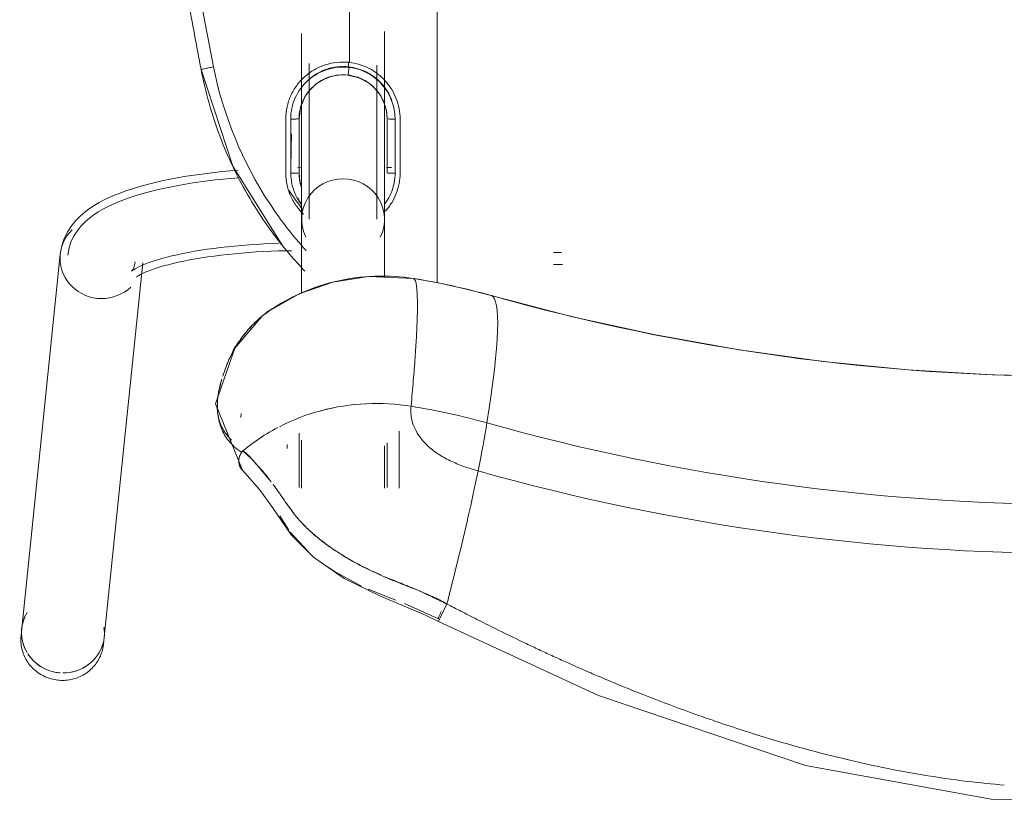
# Model space of a CAD drawing. Header units: metres. Extents: x 2.9 to 42.3, y -72.9 to -49.3.
# Tile 3 of 256: x 5.67 to 5.916, y -70.523 to -70.328. Entities that reach past the tile are written whole.
import ezdxf

# ---------------------------------------------------------------- set-up
doc = ezdxf.new("R2010")
doc.units = ezdxf.units.M
doc.layers.add('I-FURN', color=7, linetype='Continuous', lineweight=18)

# ---------------------------------------------------------------- blocks, each defined once
blk = doc.blocks.new('FDE_CJU03_ConjuntoUsoMúltiplo_1mesa4cadeiras - CJU03_ConjuntoUsoMúltiplo_01mesa04cadeiras-V8-2PAV')
at = {"layer": 'I-FURN', "color": 253, "true_color": 0xaaaaaa}
for p, q in [((0.5456900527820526, -0.4690127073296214), (0.5494188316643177, -0.4606683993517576)), ((0.5501514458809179, -0.4605023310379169), (0.55003958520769, -0.4604309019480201)), ((0.5169227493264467, -0.470350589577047), (0.5026859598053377, -0.470350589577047)), ((0.5420845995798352, -0.4780778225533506), (0.5448430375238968, -0.4711755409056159)), ((0.4247062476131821, -0.4733505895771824), (0.4382062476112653, -0.4733505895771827)), ((0.4382062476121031, -0.4733505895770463), (0.4328270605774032, -0.4733505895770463)), ((0.4368852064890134, -0.4722529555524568), (0.4368852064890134, -0.4735273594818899)), ((0.4641822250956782, -0.4740005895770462), (0.4497672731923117, -0.4740005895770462)), ((0.5167148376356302, -0.4733505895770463), (0.5055906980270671, -0.4733505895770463)), ((0.5169227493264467, -0.4740005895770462), (0.5062738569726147, -0.4740005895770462)), ((0.4117233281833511, -0.4829832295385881), (0.4106478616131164, -0.4829832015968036)), ((0.5278253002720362, -0.4975517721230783), (0.5327293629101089, -0.4930571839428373)), ((0.4382062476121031, -0.4953505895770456), (0.4317416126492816, -0.4953505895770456)), ((0.4368883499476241, -0.4957032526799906), (0.4368852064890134, -0.4947005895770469)), ((0.4368852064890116, -0.4947005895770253), (0.441959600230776, -0.4947005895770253)), ((0.4451234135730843, -0.4947005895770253), (0.4470230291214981, -0.4947005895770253)), ((0.4497672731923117, -0.4947005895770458), (0.4682097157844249, -0.4947005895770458)), ((0.5031162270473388, -0.4953505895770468), (0.5167148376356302, -0.4953505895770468)), ((0.5048740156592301, -0.4947005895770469), (0.5169227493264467, -0.4947005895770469)), ((0.5059672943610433, -0.498350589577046), (0.5069614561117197, -0.498350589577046)), ((0.5237536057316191, -0.5001756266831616), (0.5273532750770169, -0.4978913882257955)), ((0.4727438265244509, -0.5030200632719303), (0.4735259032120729, -0.5040667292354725)), ((0.4982378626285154, -0.5097966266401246), (0.4992242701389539, -0.5099194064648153)), ((0.5540475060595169, -0.543997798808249), (0.4606107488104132, -0.5343879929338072)), ((0.5558172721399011, -0.5441798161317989), (0.5540475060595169, -0.543997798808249)), ((0.4584929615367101, -0.554979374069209), (0.5519297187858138, -0.5645891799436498)), ((0.5519297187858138, -0.5645891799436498), (0.5536994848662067, -0.5647711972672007))]:
    blk.add_line(p, q, dxfattribs=at)
at = {"layer": 'I-FURN', "color": 253, "true_color": 0xaaaaaa, "flags": 128}
for points in [[(0.5501514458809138, -0.4605023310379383), (0.5685995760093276, -0.4206157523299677), (0.5861136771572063, -0.3688533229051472), (0.594469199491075, -0.3225113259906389), (0.5947882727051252, -0.2829750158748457), (0.5888695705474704, -0.2441262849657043), (0.5761925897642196, -0.2007866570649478), (0.555858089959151, -0.1526736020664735), (0.5520269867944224, -0.1449280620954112), (0.5501821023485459, -0.1412225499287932)], [(0.4688095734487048, -0.1543340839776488), (0.4741386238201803, -0.1748282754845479), (0.4786629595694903, -0.1955293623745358), (0.4823747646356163, -0.2164034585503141), (0.4852676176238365, -0.2374163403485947), (0.4873365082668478, -0.2585335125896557), (0.48857785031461, -0.2797202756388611), (0.4889894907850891, -0.3009417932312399), (0.4885707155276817, -0.3221631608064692), (0.4873222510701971, -0.3433494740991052), (0.4852462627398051, -0.3644658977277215), (0.4823463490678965, -0.385477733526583), (0.4786275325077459, -0.4063504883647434), (0.4740962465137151, -0.4270499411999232), (0.4688095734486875, -0.4473670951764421)], [(0.4580852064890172, -0.431803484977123), (0.4580852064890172, -0.4316205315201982), (0.4580852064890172, -0.4314024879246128), (0.4580852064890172, -0.4311497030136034), (0.4580852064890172, -0.430862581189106), (0.4580852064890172, -0.4305415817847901), (0.4580852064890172, -0.4301872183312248), (0.4580852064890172, -0.4298000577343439)], [(0.4610852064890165, -0.4295303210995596), (0.4610852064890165, -0.4299385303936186), (0.4610852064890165, -0.4303143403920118), (0.4610852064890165, -0.4306571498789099), (0.4610852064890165, -0.4309664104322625), (0.4610852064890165, -0.4312416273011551), (0.4610852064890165, -0.4314823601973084), (0.4610852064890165, -0.4316882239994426), (0.4610852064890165, -0.431803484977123)], [(0.4688095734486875, -0.4473670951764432), (0.4671026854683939, -0.4539312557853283), (0.4656551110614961, -0.4605545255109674), (0.4645424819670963, -0.4667625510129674)], [(0.5458095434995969, -0.4584314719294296), (0.5467782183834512, -0.4589104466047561), (0.5477693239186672, -0.4593943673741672), (0.548684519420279, -0.4598351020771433), (0.5494287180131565, -0.4601867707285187), (0.5499361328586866, -0.4604186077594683), (0.5501472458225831, -0.4605030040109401), (0.5501514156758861, -0.4605023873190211)], [(0.2998970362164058, -0.460849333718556), (0.303375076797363, -0.4608493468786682), (0.3390208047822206, -0.4608506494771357), (0.3746919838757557, -0.4608504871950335), (0.4103895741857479, -0.4608506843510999), (0.4461039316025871, -0.4608506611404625), (0.4656709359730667, -0.4608506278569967)], [(0.5123776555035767, -0.5094867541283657), (0.5172144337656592, -0.5052022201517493), (0.5217219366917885, -0.5019893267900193), (0.5285672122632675, -0.4972995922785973), (0.5341384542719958, -0.4917323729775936), (0.5394535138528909, -0.4840557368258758), (0.5438310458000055, -0.4749879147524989), (0.5485629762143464, -0.4638090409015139), (0.5501521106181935, -0.4605027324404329)], [(0.5494188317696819, -0.4606683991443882), (0.5494728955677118, -0.4605551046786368), (0.5495270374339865, -0.4604417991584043)], [(0.4727978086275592, -0.5030973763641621), (0.4683867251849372, -0.4953264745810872), (0.4654270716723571, -0.4868738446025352), (0.4640273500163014, -0.4780226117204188), (0.4645450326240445, -0.4667466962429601)], [(0.4497672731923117, -0.4740005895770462), (0.449312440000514, -0.4740005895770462), (0.4487800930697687, -0.4740005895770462), (0.4481710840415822, -0.4740005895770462), (0.4474863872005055, -0.4740005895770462), (0.4467270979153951, -0.4740005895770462), (0.4458944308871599, -0.4740005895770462), (0.4449897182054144, -0.4740005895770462), (0.4440144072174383, -0.4740005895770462), (0.4429700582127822, -0.4740005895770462), (0.4418583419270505, -0.4740005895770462), (0.4406810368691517, -0.4740005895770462), (0.4394400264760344, -0.4740005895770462), (0.4381372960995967, -0.4740005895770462), (0.4367749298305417, -0.4740005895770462), (0.4353551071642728, -0.4740005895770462), (0.4338800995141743, -0.4740005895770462), (0.4323522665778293, -0.4740005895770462), (0.4307740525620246, -0.4740005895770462), (0.4291479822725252, -0.4740005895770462), (0.427476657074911, -0.4740005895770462), (0.4257627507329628, -0.4740005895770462), (0.4240090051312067, -0.4740005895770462), (0.4222182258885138, -0.4740005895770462), (0.4203932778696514, -0.4740005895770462), (0.418537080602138, -0.4740005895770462), (0.4166526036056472, -0.4740005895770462), (0.4147428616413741, -0.4740005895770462), (0.4128109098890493, -0.4740005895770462), (0.410859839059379, -0.4740005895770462), (0.4088927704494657, -0.4740005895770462), (0.4069128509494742, -0.4740005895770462), (0.4049232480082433, -0.4740005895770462), (0.4029271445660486, -0.4740005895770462)], [(0.4247062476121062, -0.4733505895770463), (0.4226492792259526, -0.4735485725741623), (0.4206235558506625, -0.474142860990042), (0.4187369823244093, -0.4751142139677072), (0.41709535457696, -0.4764115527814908), (0.41582322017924, -0.477866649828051), (0.4144334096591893, -0.4804225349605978), (0.4137733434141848, -0.483137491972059)], [(0.4112920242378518, -0.4759005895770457), (0.4132391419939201, -0.4759005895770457), (0.4151664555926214, -0.4759005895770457), (0.4170708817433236, -0.4759005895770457), (0.4189493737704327, -0.4759005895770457), (0.4207989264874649, -0.4759005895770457), (0.4226165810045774, -0.4759005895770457), (0.4243994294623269, -0.4759005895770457), (0.4261446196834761, -0.4759005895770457), (0.4278493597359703, -0.4759005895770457), (0.4295109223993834, -0.4759005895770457), (0.4311266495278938, -0.4759005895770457), (0.4326939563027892, -0.4759005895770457), (0.4342103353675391, -0.4759005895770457), (0.4356733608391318, -0.4759005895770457), (0.4370806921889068, -0.4759005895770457), (0.438430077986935, -0.4759005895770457), (0.4397193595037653, -0.4759005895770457), (0.4409464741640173, -0.4759005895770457), (0.4421094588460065, -0.4759005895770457), (0.4432064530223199, -0.4759005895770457), (0.4442357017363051, -0.4759005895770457), (0.4451955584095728, -0.4759005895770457), (0.4460844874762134, -0.4759005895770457), (0.4469010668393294, -0.4759005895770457), (0.4476439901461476, -0.4759005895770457), (0.4483120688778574, -0.4759005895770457), (0.4489042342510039, -0.4759005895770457), (0.4494195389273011, -0.4759005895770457), (0.4497672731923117, -0.4759005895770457)], [(0.536776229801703, -0.4878415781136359), (0.5377628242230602, -0.486334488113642), (0.5413307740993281, -0.479761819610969)], [(0.2998976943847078, -0.4828500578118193), (0.3273171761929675, -0.4828333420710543), (0.3550605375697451, -0.482817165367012), (0.3828215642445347, -0.4827999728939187), (0.4105988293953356, -0.4827821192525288)], [(0.4137733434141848, -0.483137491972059), (0.4137423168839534, -0.4852200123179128), (0.4141105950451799, -0.4873014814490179), (0.4148663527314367, -0.4892642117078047), (0.4159817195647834, -0.4910451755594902), (0.417423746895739, -0.4925932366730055), (0.4190446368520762, -0.4937804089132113), (0.4218279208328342, -0.4949643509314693), (0.4247062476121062, -0.4953505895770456)], [(0.4497672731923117, -0.4928005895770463), (0.449312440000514, -0.4928005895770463), (0.4487800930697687, -0.4928005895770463), (0.4481710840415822, -0.4928005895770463), (0.4474863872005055, -0.4928005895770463), (0.4467270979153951, -0.4928005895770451), (0.4458944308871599, -0.4928005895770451), (0.4449897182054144, -0.4928005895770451), (0.4440144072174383, -0.4928005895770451), (0.4429700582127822, -0.4928005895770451), (0.4418583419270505, -0.4928005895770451), (0.4406810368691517, -0.4928005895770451), (0.4394400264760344, -0.4928005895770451), (0.4381372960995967, -0.4928005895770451), (0.4367749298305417, -0.4928005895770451), (0.4353551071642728, -0.4928005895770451), (0.4338800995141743, -0.4928005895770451), (0.4323522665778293, -0.4928005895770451), (0.4307740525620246, -0.4928005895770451), (0.4291479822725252, -0.4928005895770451), (0.427476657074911, -0.4928005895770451), (0.4257627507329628, -0.4928005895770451), (0.4240090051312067, -0.4928005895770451), (0.4222182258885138, -0.4928005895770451), (0.4203932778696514, -0.4928005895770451), (0.418537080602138, -0.4928005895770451), (0.4166526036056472, -0.4928005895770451), (0.4147428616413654, -0.4928005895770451), (0.4128109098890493, -0.4928005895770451), (0.410859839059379, -0.4928005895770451)], [(0.4033681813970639, -0.4947005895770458), (0.405363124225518, -0.4947005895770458), (0.4073508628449, -0.4947005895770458), (0.4093282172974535, -0.4947005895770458), (0.4112920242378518, -0.4947005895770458), (0.4132391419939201, -0.4947005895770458), (0.4151664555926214, -0.4947005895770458), (0.4170708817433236, -0.4947005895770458), (0.4189493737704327, -0.4947005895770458), (0.4207989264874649, -0.4947005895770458), (0.4226165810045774, -0.4947005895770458), (0.4243994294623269, -0.4947005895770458), (0.4261446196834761, -0.4947005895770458), (0.4278493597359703, -0.4947005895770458), (0.4295109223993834, -0.4947005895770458), (0.4311266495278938, -0.4947005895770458), (0.4326939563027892, -0.4947005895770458), (0.4342103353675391, -0.4947005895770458), (0.4356733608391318, -0.4947005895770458), (0.4370806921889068, -0.4947005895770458), (0.438430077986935, -0.4947005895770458), (0.4397193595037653, -0.4947005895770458), (0.4409464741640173, -0.4947005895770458), (0.4421094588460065, -0.4947005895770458), (0.4432064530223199, -0.4947005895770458), (0.4442357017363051, -0.4947005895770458), (0.4451955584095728, -0.4947005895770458), (0.4460844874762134, -0.4947005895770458), (0.4469010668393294, -0.4947005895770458), (0.4476439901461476, -0.4947005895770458), (0.4483120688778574, -0.4947005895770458), (0.4489042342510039, -0.4947005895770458), (0.4494195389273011, -0.4947005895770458), (0.4497672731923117, -0.4947005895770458)], [(0.4382062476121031, -0.4953505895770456), (0.4402752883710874, -0.4951519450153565), (0.4420400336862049, -0.4946338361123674)], [(0.4641604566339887, -0.5359210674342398), (0.4641118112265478, -0.5358583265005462), (0.4639820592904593, -0.5356706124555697), (0.463791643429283, -0.5353612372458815), (0.4635565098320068, -0.5349353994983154), (0.4632889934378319, -0.534399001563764), (0.4629986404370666, -0.533758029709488), (0.4626928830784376, -0.5330182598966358), (0.4623775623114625, -0.5321851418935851), (0.462057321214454, -0.5312637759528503), (0.4617358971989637, -0.5302589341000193), (0.4614163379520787, -0.5291751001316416), (0.4611011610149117, -0.5280165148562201), (0.4607924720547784, -0.5267872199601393), (0.4604920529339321, -0.5254910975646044), (0.460201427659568, -0.5241319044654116), (0.4599219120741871, -0.5227133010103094), (0.4596546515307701, -0.521238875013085), (0.4594006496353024, -0.519712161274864), (0.4591607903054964, -0.5181366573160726), (0.4589358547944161, -0.5165158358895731), (0.4587265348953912, -0.5148531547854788), (0.4585334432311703, -0.5131520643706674), (0.4583571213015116, -0.5114160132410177), (0.4581980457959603, -0.509648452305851), (0.4580566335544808, -0.5078528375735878), (0.4579332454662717, -0.5060326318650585), (0.4578281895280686, -0.5041913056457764), (0.4577417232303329, -0.5023323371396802), (0.4576740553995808, -0.5004592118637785), (0.4576253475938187, -0.4985754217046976), (0.4576038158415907, -0.4972014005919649)], [(0.4123865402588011, -0.5198142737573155), (0.4365330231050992, -0.5119161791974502), (0.4562593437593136, -0.4995423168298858)], [(0.4627558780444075, -0.5371999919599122), (0.4627058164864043, -0.5371433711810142), (0.4625715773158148, -0.5369709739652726), (0.4623738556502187, -0.5366827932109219), (0.4621291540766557, -0.5362819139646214), (0.4618503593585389, -0.5357728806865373), (0.4615474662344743, -0.535160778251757), (0.4612282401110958, -0.5344507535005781), (0.4608987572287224, -0.5336477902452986), (0.4605638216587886, -0.5327566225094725), (0.4602272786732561, -0.5317817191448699), (0.459892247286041, -0.5307273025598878), (0.4595612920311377, -0.5295973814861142), (0.4592365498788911, -0.528395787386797), (0.4589198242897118, -0.5271262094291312), (0.4586126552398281, -0.5257922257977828), (0.4583163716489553, -0.5243973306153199), (0.4580321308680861, -0.522944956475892), (0.457760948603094, -0.521438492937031), (0.4575037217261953, -0.5198813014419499), (0.4572612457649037, -0.5182767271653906), (0.4570342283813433, -0.5166281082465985), (0.4568232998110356, -0.5149387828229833), (0.4566290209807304, -0.5132120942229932), (0.4564518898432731, -0.5114513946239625), (0.4562923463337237, -0.5096600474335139), (0.4561507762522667, -0.5078414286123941), (0.4560275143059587, -0.5059989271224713), (0.4559228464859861, -0.5041359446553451), (0.4558370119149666, -0.5022558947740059), (0.4557702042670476, -0.5003622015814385)], [(0.5123677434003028, -0.5095017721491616), (0.4958155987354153, -0.5162030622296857), (0.4819327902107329, -0.5113962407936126), (0.4740262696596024, -0.5046715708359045), (0.4735228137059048, -0.5040626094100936)], [(0.4584929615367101, -0.554979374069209), (0.4564294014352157, -0.5546053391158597), (0.454528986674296, -0.553959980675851), (0.4528384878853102, -0.5531160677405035), (0.4513636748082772, -0.5521417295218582), (0.4500845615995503, -0.5510871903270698), (0.448970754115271, -0.5499833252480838), (0.4479912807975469, -0.5488460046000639), (0.4471191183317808, -0.5476813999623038), (0.4463324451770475, -0.546490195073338), (0.4456143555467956, -0.5452703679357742), (0.4449520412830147, -0.5440188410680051), (0.444335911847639, -0.5427323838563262), (0.4437588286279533, -0.5414080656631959), (0.4432154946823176, -0.5400434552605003), (0.4427019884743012, -0.5386366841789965), (0.4422154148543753, -0.5371864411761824), (0.4417536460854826, -0.5356919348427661), (0.4413151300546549, -0.534152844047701), (0.4408987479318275, -0.5325692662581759), (0.4405037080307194, -0.5309416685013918), (0.4401294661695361, -0.5292708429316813), (0.4397756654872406, -0.5275578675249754), (0.4394420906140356, -0.5258040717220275), (0.4391286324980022, -0.5240110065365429), (0.4388352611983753, -0.5221804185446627), (0.4385620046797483, -0.5203142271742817), (0.4383089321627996, -0.5184145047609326), (0.4380761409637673, -0.5164834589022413), (0.4378637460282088, -0.5145234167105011), (0.4376718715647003, -0.5125368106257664), (0.4375006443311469, -0.5105261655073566)], [(0.4586873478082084, -0.553089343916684), (0.4569098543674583, -0.5527670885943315), (0.4552658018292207, -0.5522086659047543), (0.4537935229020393, -0.5514735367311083), (0.4524978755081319, -0.5506173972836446), (0.4513626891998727, -0.5496813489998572), (0.4503632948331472, -0.5486907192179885), (0.4494745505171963, -0.5476586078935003), (0.448674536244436, -0.5465902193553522), (0.4479455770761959, -0.5454862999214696), (0.4472740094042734, -0.5443454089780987), (0.4466495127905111, -0.5431652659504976), (0.4460643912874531, -0.541943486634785), (0.4455129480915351, -0.5406779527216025), (0.4449909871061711, -0.5393669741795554), (0.4444954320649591, -0.5380093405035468), (0.4440240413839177, -0.5366043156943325), (0.4435751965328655, -0.5351516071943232), (0.443147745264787, -0.533651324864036), (0.4427408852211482, -0.5321039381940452), (0.4423540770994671, -0.530510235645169), (0.4419869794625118, -0.5288712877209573), (0.4416393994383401, -0.5271884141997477), (0.4413112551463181, -0.5254631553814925), (0.4410025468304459, -0.5236972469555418), (0.4407133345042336, -0.521892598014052), (0.4404437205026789, -0.5200512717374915), (0.4401938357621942, -0.5181754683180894), (0.4399638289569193, -0.5162675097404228), (0.4397538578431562, -0.5143298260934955), (0.4395640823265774, -0.5123649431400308), (0.4393946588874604, -0.5103754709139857)], [(0.4604163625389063, -0.5362780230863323), (0.4611833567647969, -0.5364163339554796), (0.4618195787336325, -0.536631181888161), (0.4622883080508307, -0.5368636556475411), (0.4625862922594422, -0.5370588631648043), (0.4627312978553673, -0.5371767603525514), (0.4627558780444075, -0.5371999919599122)], [(0.5536994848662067, -0.5647711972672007), (0.5541065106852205, -0.5648045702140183), (0.5545145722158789, -0.5648210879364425), (0.5549229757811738, -0.5648207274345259), (0.5553310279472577, -0.564803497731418), (0.555738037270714, -0.564769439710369), (0.5561433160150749, -0.564718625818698), (0.5565461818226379, -0.5646511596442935), (0.5569459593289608, -0.5645671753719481), (0.5573419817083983, -0.5644668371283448), (0.55773359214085, -0.5643503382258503), (0.5581201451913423, -0.5642179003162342), (0.558501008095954, -0.5640697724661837), (0.5588755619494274, -0.5639062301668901), (0.5592432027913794, -0.563727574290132), (0.5596033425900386, -0.5635341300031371), (0.5599554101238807, -0.563326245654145), (0.5602988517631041, -0.5631042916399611), (0.5606331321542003, -0.5628686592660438), (0.5609577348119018, -0.5626197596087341), (0.5612721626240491, -0.5623580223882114), (0.5615759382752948, -0.5620838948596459), (0.5618686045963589, -0.5617978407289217), (0.5621497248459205, -0.5615003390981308), (0.5624188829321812, -0.5611918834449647), (0.5626756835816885, -0.5608729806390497), (0.5629197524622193, -0.5605441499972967), (0.563150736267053, -0.5602059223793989), (0.5633683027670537, -0.5598588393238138), (0.5635721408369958, -0.5595034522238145), (0.5637619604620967, -0.5591403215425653), (0.5639374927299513, -0.5587700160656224), (0.564098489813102, -0.5583931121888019), (0.564244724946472, -0.5580101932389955), (0.5643759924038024, -0.5576218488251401), (0.5644921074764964, -0.5572286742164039), (0.5645929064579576, -0.5568312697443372), (0.5646782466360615, -0.5564302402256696), (0.5647480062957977, -0.5560261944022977), (0.5648020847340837, -0.5556197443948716), (0.5648404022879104, -0.5552115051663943), (0.5648629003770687, -0.5548020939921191), (0.5648695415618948, -0.5543921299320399), (0.5648603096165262, -0.5539822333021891), (0.5648352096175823, -0.5535730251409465), (0.5647942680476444, -0.5531651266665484), (0.5647375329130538, -0.5527591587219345), (0.564665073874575, -0.5523557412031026), (0.5645769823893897, -0.5519554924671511), (0.5644733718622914, -0.5515590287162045), (0.5643543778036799, -0.5511669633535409), (0.5642201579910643, -0.5507799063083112), (0.5640708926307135, -0.5503984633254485), (0.5639067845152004, -0.5500232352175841), (0.563728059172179, -0.5496548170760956), (0.5635349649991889, -0.5492937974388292), (0.5633277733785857, -0.5489407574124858), (0.5631067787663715, -0.54859626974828), (0.5628722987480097, -0.5482608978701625), (0.5626246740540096, -0.547935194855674), (0.5623642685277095, -0.5476197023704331), (0.5620914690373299, -0.5473149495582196), (0.5618066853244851, -0.5470214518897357), (0.56151034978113, -0.546739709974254), (0.5612029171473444, -0.5464702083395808), (0.5608848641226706, -0.5462134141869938), (0.5605566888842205, -0.5459697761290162), (0.5602189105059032, -0.5457397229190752), (0.5598720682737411, -0.5455236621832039), (0.5595167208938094, -0.5453219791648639), (0.5591534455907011, -0.5451350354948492), (0.5587828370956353, -0.5449631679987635), (0.5584055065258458, -0.544806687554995), (0.5580220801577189, -0.5446658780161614), (0.557633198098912, -0.5445409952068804), (0.5572395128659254, -0.5444322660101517), (0.5568416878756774, -0.5443398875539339), (0.5568180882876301, -0.5443349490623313)], [(0.5568180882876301, -0.5443349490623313), (0.5564166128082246, -0.5442600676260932), (0.5560123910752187, -0.5442018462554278), (0.5558172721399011, -0.5441798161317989)]]:
    blk.add_lwpolyline(points, dxfattribs=at)
at = {"layer": 'I-FURN', "color": 253, "true_color": 0xaaaaaa}
for centre, major_axis, ratio, start_param, end_param in [((0.00271328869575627, -0.3008505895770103), (0, 0.5423486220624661), 0.9781476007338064, 4.432560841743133, 4.99221711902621), ((-0.02978330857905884, -0.3008505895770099), (0, 0.5303726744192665), 0.9781476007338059, 4.432560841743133, 4.992217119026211), ((-0.001798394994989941, -0.3008505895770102), (0, 0.5343997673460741), 0.9781476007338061, 4.432560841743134, 4.99221711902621), ((0.7576004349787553, -0.528597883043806), (-0.2888074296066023, 0.08118046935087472), 0.05742322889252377, 5.825397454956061, 6.278121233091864), ((0.6282870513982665, -0.4941839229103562), (0, 0.1696273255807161), 0.9781476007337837, 1.290968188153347, 1.408175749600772), ((0.6562719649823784, -0.4941839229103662), (0, 0.1656002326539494), 0.9781476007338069, 1.290968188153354, 1.408175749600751), ((0.6051082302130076, -0.4810415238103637), (-0.1174483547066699, 0.03301339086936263), 0.05742322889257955, 5.635686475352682, 5.825397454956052), ((0.5732527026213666, -0.4705761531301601), (-0.07701531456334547, 0.02164812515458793), 0.05742322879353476, 5.575367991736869, 5.635686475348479), ((0.5732527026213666, -0.4705761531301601), (-0.0770153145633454, 0.02164812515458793), 0.05742322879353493, 5.515049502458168, 5.575367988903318), ((0.5732527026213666, -0.4705761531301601), (-0.07701531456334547, 0.02164812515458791), 0.05742322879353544, 5.153138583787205, 5.515049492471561), ((0.5732527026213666, -0.4705761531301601), (-0.07701531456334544, 0.02164812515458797), 0.0574232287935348, 5.092820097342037, 5.153138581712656), ((0.7607331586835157, -0.514357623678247), (-0.2962097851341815, 0.04753696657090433), 0.03366189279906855, 6.172280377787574, 6.272882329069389), ((0.7607331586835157, -0.514357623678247), (-0.2962097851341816, 0.04753696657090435), 0.03366189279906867, 6.071678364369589, 6.172277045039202), ((0.7607331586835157, -0.514357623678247), (-0.2962097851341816, 0.04753696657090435), 0.03366189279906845, 6.021374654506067, 6.071671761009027), ((0.7607331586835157, -0.514357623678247), (-0.2962097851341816, 0.04753696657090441), 0.03366189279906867, 5.971075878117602, 6.021369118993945), ((0.7607331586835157, -0.514357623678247), (-0.2962097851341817, 0.04753696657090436), 0.03366189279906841, 5.920767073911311, 5.971066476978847), ((0.7607331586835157, -0.514357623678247), (-0.2962097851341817, 0.04753696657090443), 0.03366189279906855, 5.870472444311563, 5.920763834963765), ((0.7607331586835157, -0.514357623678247), (-0.2962097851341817, 0.04753696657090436), 0.03366189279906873, 5.820158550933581, 5.87046119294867), ((0.4842554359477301, -0.4364143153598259), (2.415617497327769, 0.0002800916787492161), 0.01446627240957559, 4.687753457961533, 4.693338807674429), ((0.4497672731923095, -0.4843505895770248), (0, 0.01035000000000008), 0.9781476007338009, 5.828179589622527, 7.853981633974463), ((0.4497672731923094, -0.4843505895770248), (0, 0.01034999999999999), 0.9781476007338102, 1.570796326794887, 3.596598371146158), ((0.4595518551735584, -0.5446836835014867), (0.001058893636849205, 0.01029569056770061), 0.9671628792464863, 4.81153384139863, 5.596932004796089), ((0.4595518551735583, -0.5446836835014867), (0.001058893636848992, 0.01029569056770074), 0.9671628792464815, 3.240737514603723, 4.811533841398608), ((0.5529886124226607, -0.5542934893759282), (0.001058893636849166, 0.01029569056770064), 0.9671628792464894, 5.996891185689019, 6.525447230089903), ((0.5529886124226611, -0.5542934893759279), (0.001058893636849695, 0.01029569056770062), 0.9671628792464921, 1.730800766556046e-14, 0.2397030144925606), ((0.5529886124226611, -0.5542934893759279), (0.00105889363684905, 0.01029569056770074), 0.9671628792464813, 4.811533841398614, 6.128235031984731), ((0.5529886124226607, -0.5542934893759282), (0.001058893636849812, 0.01029569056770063), 0.967162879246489, 4.979769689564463, 5.725877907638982), ((0.4595518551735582, -0.5446836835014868), (0.001058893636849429, 0.01029569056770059), 0.9671628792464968, 2.455339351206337, 3.240737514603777), ((0.5529886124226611, -0.5542934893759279), (0.001058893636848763, 0.0102956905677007), 0.967162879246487, 3.798163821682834, 4.720318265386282), ((0.5529886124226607, -0.5542934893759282), (0.001058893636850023, 0.01029569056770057), 0.9671628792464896, 4.613157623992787, 4.740378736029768), ((0.5529886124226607, -0.5542934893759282), (0.001058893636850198, 0.01029569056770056), 0.967162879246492, 3.833798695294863, 4.613157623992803), ((0.5529886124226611, -0.5542934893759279), (0.001058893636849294, 0.01029569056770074), 0.9671628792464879, 2.71713873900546, 3.764336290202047), ((0.5529886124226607, -0.5542934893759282), (0.001058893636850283, 0.01029569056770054), 0.9671628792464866, 2.834709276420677, 3.709634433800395)]:
    blk.add_ellipse(centre, major_axis=major_axis, ratio=ratio, start_param=start_param, end_param=end_param, dxfattribs=at)
for points, knots in [([(0.575198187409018, -0.3909841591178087), (0.5759367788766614, -0.3888193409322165), (0.5778866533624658, -0.3829456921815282), (0.5807890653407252, -0.3734073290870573), (0.5837679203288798, -0.3623352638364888), (0.5872233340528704, -0.3473631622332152), (0.5896634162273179, -0.3330032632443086), (0.5907485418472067, -0.3223079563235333), (0.5909981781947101, -0.3192466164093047)], [-0.7777777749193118, -0.7777777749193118, -0.7777777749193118, -0.7777777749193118, -0.7569444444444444, -0.7222222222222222, -0.6875, -0.6527777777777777, -0.5833333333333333, -0.5555555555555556, -0.5555555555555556, -0.5555555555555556, -0.5555555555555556]), ([(0.561793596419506, -0.4252772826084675), (0.5623403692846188, -0.4240327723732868), (0.5637558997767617, -0.42077231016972), (0.5666172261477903, -0.4139683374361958), (0.5700252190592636, -0.4053868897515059), (0.5729709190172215, -0.3974198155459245), (0.5747057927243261, -0.3924273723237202), (0.5751981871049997, -0.3909841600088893)], [-0.8888888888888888, -0.8888888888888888, -0.8888888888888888, -0.8888888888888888, -0.8784722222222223, -0.8611111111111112, -0.826388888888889, -0.7916666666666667, -0.7777777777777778, -0.7777777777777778, -0.7777777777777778, -0.7777777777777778]), ([(0.5458095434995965, -0.45843147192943), (0.546383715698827, -0.4572851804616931), (0.5472660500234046, -0.4555535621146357), (0.5485354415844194, -0.4530681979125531), (0.5499693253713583, -0.4502504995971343), (0.5520060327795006, -0.4462027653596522), (0.5542915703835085, -0.441539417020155), (0.556226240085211, -0.4374883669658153), (0.5577363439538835, -0.4342669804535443), (0.559246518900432, -0.4309831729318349), (0.5605929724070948, -0.4279955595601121), (0.5614290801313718, -0.4261069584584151), (0.5617935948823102, -0.4252772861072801)], [-1, -1, -1, -1, -0.9826388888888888, -0.9739583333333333, -0.9652777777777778, -0.9479166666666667, -0.9305555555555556, -0.921875, -0.9131944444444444, -0.9045138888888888, -0.8958333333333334, -0.8888888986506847, -0.8888888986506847, -0.8888888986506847, -0.8888888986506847]), ([(0.5458095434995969, -0.4584314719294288), (0.5453430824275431, -0.4593627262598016), (0.544542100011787, -0.4609844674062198), (0.5433271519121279, -0.4635694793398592), (0.5426935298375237, -0.464972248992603), (0.5423639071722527, -0.4657226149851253)], [0, 0, 0, 0, 0.0625, 0.09375, 0.125, 0.125, 0.125, 0.125]), ([(0.5041767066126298, -0.465130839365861), (0.5048836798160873, -0.4646104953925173), (0.5059464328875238, -0.4636725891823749), (0.5073122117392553, -0.4620863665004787), (0.5079638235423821, -0.4611856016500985), (0.5082751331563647, -0.4607199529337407)], [-0.5555555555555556, -0.5555555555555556, -0.5555555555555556, -0.5555555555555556, -0.4444444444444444, -0.3888888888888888, -0.3333333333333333, -0.3333333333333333, -0.3333333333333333, -0.3333333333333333]), ([(0.4645555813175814, -0.4667204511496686), (0.4635546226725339, -0.4729575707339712), (0.463835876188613, -0.4830949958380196), (0.4683066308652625, -0.4959205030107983), (0.4717622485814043, -0.5016844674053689), (0.4737233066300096, -0.5043354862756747)], [0, 0, 0, 0, 0.5, 0.75, 1, 1, 1, 1]), ([(0.4981668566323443, -0.467418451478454), (0.498472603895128, -0.4674006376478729), (0.499095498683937, -0.4673347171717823), (0.4997382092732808, -0.4672052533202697), (0.5000642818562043, -0.4671225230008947)], [-0.8888888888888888, -0.8888888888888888, -0.8888888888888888, -0.8888888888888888, -0.8333333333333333, -0.7777827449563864, -0.7777827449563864, -0.7777827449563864, -0.7777827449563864]), ([(0.5423639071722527, -0.4657226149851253), (0.5420342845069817, -0.4664729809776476), (0.5413494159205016, -0.468071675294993), (0.5402184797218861, -0.4709071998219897), (0.538897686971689, -0.474189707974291), (0.5375355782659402, -0.4772769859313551), (0.5363397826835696, -0.4797550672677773), (0.5352639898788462, -0.4817646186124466), (0.534212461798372, -0.4835798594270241), (0.5329035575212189, -0.4856796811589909), (0.5310438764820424, -0.4883950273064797), (0.5288694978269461, -0.4911941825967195), (0.5269037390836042, -0.4933539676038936), (0.5254387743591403, -0.4947690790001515), (0.5245089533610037, -0.4955968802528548), (0.5237360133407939, -0.4962395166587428), (0.5228755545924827, -0.4969170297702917), (0.5220403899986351, -0.4975342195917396), (0.521209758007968, -0.4981239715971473), (0.5203008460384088, -0.4987536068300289), (0.5191553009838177, -0.4995419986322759), (0.5177306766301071, -0.5005339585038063), (0.5166384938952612, -0.5013174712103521), (0.5159714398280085, -0.50181119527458)], [0.125, 0.125, 0.125, 0.125, 0.15625, 0.1875, 0.21875, 0.25, 0.28125, 0.3125, 0.34375, 0.375, 0.40625, 0.4375, 0.46875, 0.484375, 0.5, 0.515625, 0.53125, 0.5625, 0.59375, 0.625, 0.65625, 0.6875, 0.7347809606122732, 0.7347809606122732, 0.7347809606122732, 0.7347809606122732]), ([(0.496427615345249, -0.4673724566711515), (0.4968267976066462, -0.4674092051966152), (0.4974074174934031, -0.467447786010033), (0.4980123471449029, -0.4674274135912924), (0.4981643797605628, -0.467418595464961)], [-1, -1, -1, -1, -0.9166666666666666, -0.8890389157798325, -0.8890389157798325, -0.8890389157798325, -0.8890389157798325]), ([(0.4105988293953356, -0.4827821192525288), (0.4107124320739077, -0.4819599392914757), (0.4110787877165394, -0.4802688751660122), (0.4118732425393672, -0.4782272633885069), (0.4127339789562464, -0.476711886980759), (0.4134937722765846, -0.4756465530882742), (0.4143451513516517, -0.4746592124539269), (0.4152596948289, -0.4737569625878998), (0.4162561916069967, -0.472935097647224), (0.4177142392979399, -0.4719533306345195), (0.4204410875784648, -0.4706027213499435), (0.4229528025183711, -0.470135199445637), (0.4247548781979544, -0.470105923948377)], [0, 0, 0, 0, 0.125, 0.25, 0.3125, 0.375, 0.4375, 0.5, 0.5625, 0.625, 0.75, 1, 1, 1, 1]), ([(0.4247555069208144, -0.4713555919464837), (0.4215943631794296, -0.4713548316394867), (0.4168795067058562, -0.4731780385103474), (0.4129521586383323, -0.4782688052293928), (0.412022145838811, -0.4813155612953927), (0.4118478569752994, -0.4828505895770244)], [0, 0, 0, 0, 0.5, 0.75, 1, 1, 1, 1]), ([(0.4247555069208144, -0.4713555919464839), (0.4247554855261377, -0.4717028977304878), (0.4247520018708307, -0.4722255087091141), (0.4247414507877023, -0.4727817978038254), (0.4247345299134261, -0.4729933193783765), (0.4247308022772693, -0.4730800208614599)], [0, 0, 0, 0, 0.3333333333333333, 0.5, 0.6666666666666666, 0.6666666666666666, 0.6666666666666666, 0.6666666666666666]), ([(0.4461430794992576, -0.4740662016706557), (0.4460738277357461, -0.4740124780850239), (0.4456885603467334, -0.4737201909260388), (0.4446142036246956, -0.4730017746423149), (0.4421187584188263, -0.4717779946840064), (0.4398195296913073, -0.4713597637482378), (0.4381693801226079, -0.4713425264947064)], [0.5486329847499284, 0.5486329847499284, 0.5486329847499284, 0.5486329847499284, 0.5625, 0.625, 0.75, 1, 1, 1, 1]), ([(0.438206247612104, -0.4733505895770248), (0.4382112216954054, -0.4733505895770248), (0.4382211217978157, -0.4732412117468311), (0.4382317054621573, -0.4728766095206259), (0.4382380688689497, -0.472474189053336), (0.4382427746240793, -0.4720111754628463), (0.4382443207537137, -0.471619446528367), (0.438244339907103, -0.4713582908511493)], [0, 0, 0, 0, 0.25, 0.5, 0.625, 0.75, 1, 1, 1, 1]), ([(0.4382437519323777, -0.4701085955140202), (0.440043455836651, -0.4701383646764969), (0.4425529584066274, -0.4706057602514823), (0.4452777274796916, -0.4719524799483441), (0.4467352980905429, -0.472931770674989), (0.4473998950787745, -0.473478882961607), (0.4477186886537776, -0.4737659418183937)], [0, 0, 0, 0, 0.25, 0.375, 0.4375, 0.5, 0.5, 0.5, 0.5]), ([(0.420013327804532, -0.4722017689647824), (0.4192824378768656, -0.4724814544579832), (0.4182127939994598, -0.4730060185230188), (0.4168785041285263, -0.4738977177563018), (0.4159671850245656, -0.4746459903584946), (0.41513145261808, -0.4754711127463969), (0.4143539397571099, -0.476376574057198), (0.4136605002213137, -0.4773541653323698), (0.4128763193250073, -0.4787432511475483), (0.4121546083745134, -0.4806195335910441), (0.4118251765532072, -0.4821993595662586), (0.4117246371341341, -0.4829832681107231)], [0.25, 0.25, 0.25, 0.25, 0.375, 0.4375, 0.5, 0.5625, 0.625, 0.6875, 0.75, 0.875, 1, 1, 1, 1]), ([(0.4734120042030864, -0.5039146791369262), (0.4695765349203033, -0.4986208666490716), (0.4654074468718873, -0.4895349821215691), (0.4640845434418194, -0.4797677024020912), (0.4639624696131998, -0.4764994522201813)], [0, 0, 0, 0, 0.5, 0.75, 0.75, 0.75, 0.75]), ([(0.4247542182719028, -0.4986786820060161), (0.4237020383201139, -0.4986596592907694), (0.4221887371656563, -0.4984910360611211), (0.4202949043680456, -0.4979803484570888), (0.4184997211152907, -0.4972919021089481), (0.4163196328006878, -0.4959989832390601), (0.4140882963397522, -0.4939972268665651), (0.4123562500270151, -0.4915500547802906), (0.4111147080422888, -0.4887783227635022), (0.4105253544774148, -0.4859402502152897), (0.4105035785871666, -0.48389907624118), (0.4105911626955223, -0.4828505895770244)], [0, 0, 0, 0, 0.125, 0.1875, 0.25, 0.375, 0.5, 0.625, 0.75, 0.875, 1, 1, 1, 1]), ([(0.4137733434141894, -0.4831374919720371), (0.4137747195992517, -0.4831250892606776), (0.4136364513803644, -0.4830910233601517), (0.4132303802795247, -0.483025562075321), (0.4126944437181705, -0.4829503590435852), (0.4121876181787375, -0.4828886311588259), (0.4118478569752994, -0.4828505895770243)], [0, 0, 0, 0, 0.3333333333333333, 0.5, 0.6666666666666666, 1, 1, 1, 1]), ([(0.4116596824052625, -0.4846758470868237), (0.4116674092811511, -0.4850339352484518), (0.4117165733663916, -0.4858383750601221), (0.4119060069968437, -0.4870600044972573), (0.4123494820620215, -0.4887445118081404), (0.4133008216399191, -0.4908379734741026), (0.4143598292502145, -0.4923111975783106), (0.414965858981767, -0.4929801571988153)], [0.0759199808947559, 0.0759199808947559, 0.0759199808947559, 0.0759199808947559, 0.125, 0.1875, 0.25, 0.375, 0.5, 0.5, 0.5, 0.5]), ([(0.4575674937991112, -0.4936034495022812), (0.4538965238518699, -0.496922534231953), (0.4401655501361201, -0.5075635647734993), (0.4238692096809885, -0.5142900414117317), (0.4117362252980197, -0.5167013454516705)], [0.2222222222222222, 0.2222222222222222, 0.2222222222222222, 0.2222222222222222, 0.4444444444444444, 1, 1, 1, 1]), ([(0.4123865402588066, -0.519814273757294), (0.4180388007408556, -0.5187347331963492), (0.4291529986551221, -0.5155962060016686), (0.4447691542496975, -0.5081027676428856), (0.4556957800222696, -0.5002925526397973), (0.461358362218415, -0.4951788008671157), (0.4627116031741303, -0.4938861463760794)], [0, 0, 0, 0, 0.25, 0.5, 0.75, 0.8312939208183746, 0.8312939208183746, 0.8312939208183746, 0.8312939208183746]), ([(0.4247062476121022, -0.4953505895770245), (0.4247141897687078, -0.4953505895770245), (0.4247260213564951, -0.4955052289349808), (0.4247386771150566, -0.4959501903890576), (0.4247481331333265, -0.4965325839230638), (0.42475094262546, -0.4970752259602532), (0.4247506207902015, -0.4974318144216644)], [0, 0, 0, 0, 0.3333333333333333, 0.5, 0.6666666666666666, 1, 1, 1, 1]), ([(0.4382062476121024, -0.4953505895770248), (0.4382120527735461, -0.4953505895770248), (0.4382207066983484, -0.495503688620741), (0.4382299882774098, -0.4959454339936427), (0.4382369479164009, -0.4965243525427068), (0.4382390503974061, -0.4970649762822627), (0.4382388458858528, -0.49742099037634)], [-1, -1, -1, -1, -0.6666666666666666, -0.5, -0.3333333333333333, 0, 0, 0, 0]), ([(0.4382388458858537, -0.4974209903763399), (0.4400584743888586, -0.4974195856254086), (0.4428474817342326, -0.4968138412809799), (0.4452655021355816, -0.4953691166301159), (0.4460418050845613, -0.494779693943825)], [0, 0, 0, 0, 0.25, 0.3833415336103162, 0.3833415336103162, 0.3833415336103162, 0.3833415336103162]), ([(0.4484903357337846, -0.4942695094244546), (0.447917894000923, -0.4948653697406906), (0.4465358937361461, -0.4960638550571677), (0.4445027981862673, -0.4972713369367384), (0.4427054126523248, -0.497962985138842), (0.4408096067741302, -0.4984770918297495), (0.4392947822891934, -0.4986483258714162), (0.4382416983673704, -0.4986687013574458)], [0.5209919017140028, 0.5209919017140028, 0.5209919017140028, 0.5209919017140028, 0.625, 0.75, 0.8125, 0.875, 1, 1, 1, 1]), ([(0.5202618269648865, -0.4987796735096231), (0.5204501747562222, -0.4986382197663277), (0.5208075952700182, -0.4983653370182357), (0.5214248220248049, -0.4979120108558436), (0.5221241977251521, -0.4974243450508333), (0.522930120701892, -0.4968613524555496), (0.5237646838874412, -0.4962186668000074), (0.5242592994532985, -0.4958057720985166), (0.5245351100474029, -0.4955660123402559)], [0.375, 0.375, 0.375, 0.375, 0.390625, 0.40625, 0.4375, 0.46875, 0.484375, 0.5, 0.5, 0.5, 0.5]), ([(0.4284459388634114, -0.4972726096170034), (0.4294364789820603, -0.4972734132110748), (0.4314934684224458, -0.4972750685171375), (0.433550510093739, -0.4972766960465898), (0.4346169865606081, -0.4972775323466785)], [0.2800662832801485, 0.2800662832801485, 0.2800662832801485, 0.2800662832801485, 0.5, 0.736782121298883, 0.736782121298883, 0.736782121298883, 0.736782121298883]), ([(0.5159372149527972, -0.5018178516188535), (0.5161517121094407, -0.5016553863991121), (0.5167830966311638, -0.5011906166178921), (0.5178431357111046, -0.500463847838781), (0.5188774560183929, -0.499770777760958), (0.5196775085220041, -0.4992140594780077), (0.5200734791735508, -0.4989211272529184), (0.5202618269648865, -0.4987796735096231)], [0.2652079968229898, 0.2652079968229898, 0.2652079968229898, 0.2652079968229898, 0.28125, 0.3125, 0.34375, 0.359375, 0.375, 0.375, 0.375, 0.375]), ([(0.5076010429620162, -0.5093758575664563), (0.5078792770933, -0.5088890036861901), (0.5084527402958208, -0.5081797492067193), (0.509506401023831, -0.507189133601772), (0.5104208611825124, -0.5064128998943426), (0.5115031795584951, -0.5055177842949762), (0.512742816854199, -0.5044738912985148), (0.5140518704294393, -0.5033545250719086), (0.5149043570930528, -0.5026315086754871), (0.515325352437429, -0.5022943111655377)], [0, 0, 0, 0, 0.0625, 0.09375, 0.125, 0.15625, 0.1875, 0.21875, 0.25, 0.25, 0.25, 0.25]), ([(0.5153249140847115, -0.5022946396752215), (0.5148811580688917, -0.5026299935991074), (0.5139901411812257, -0.5033185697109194), (0.5126418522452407, -0.5044201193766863), (0.5114436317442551, -0.505462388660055), (0.5100847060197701, -0.5067216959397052), (0.5087478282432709, -0.5080928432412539), (0.5079538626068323, -0.5089787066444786), (0.5076010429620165, -0.5093758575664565)], [0.75, 0.75, 0.75, 0.75, 0.78125, 0.8125, 0.84375, 0.875, 0.9375, 1, 1, 1, 1]), ([(0.4737233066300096, -0.5043354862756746), (0.4742080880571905, -0.5049214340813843), (0.4751846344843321, -0.5060224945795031), (0.4766477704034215, -0.5074738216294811), (0.4778517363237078, -0.5085286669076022), (0.4787944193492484, -0.5092858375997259), (0.4794982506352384, -0.5098167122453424), (0.4801620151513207, -0.510293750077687), (0.4809666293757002, -0.5108511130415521), (0.4818890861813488, -0.5114442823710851), (0.4828432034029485, -0.5119746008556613), (0.4837457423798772, -0.5124096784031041), (0.4845182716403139, -0.5127447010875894), (0.4854652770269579, -0.5131309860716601), (0.4869003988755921, -0.5136897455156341), (0.4881389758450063, -0.5141229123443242), (0.4889684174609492, -0.5143857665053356)], [0, 0, 0, 0, 0.05, 0.1, 0.15, 0.175, 0.2, 0.225, 0.25, 0.3, 0.35, 0.375, 0.4, 0.425, 0.45, 0.4955460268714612, 0.4955460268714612, 0.4955460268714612, 0.4955460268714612]), ([(0.4791361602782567, -0.5094701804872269), (0.4789268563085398, -0.5093168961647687), (0.478495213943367, -0.5089923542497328), (0.4776580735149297, -0.5083234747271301), (0.4766084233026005, -0.5074068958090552), (0.4755491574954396, -0.5063576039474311), (0.4749161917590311, -0.5056681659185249), (0.4748291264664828, -0.5055722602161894)], [0.8, 0.8, 0.8, 0.8, 0.8250000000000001, 0.8500000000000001, 0.9, 0.95, 0.9578833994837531, 0.9578833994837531, 0.9578833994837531, 0.9578833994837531]), ([(0.4842545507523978, -0.5125528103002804), (0.4836003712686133, -0.5122330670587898), (0.4825211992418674, -0.5116558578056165), (0.4813332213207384, -0.5109539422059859), (0.4804784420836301, -0.5104065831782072), (0.4798092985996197, -0.509951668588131), (0.4794743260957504, -0.5097148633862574), (0.47933519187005, -0.5096146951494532)], [0.6, 0.6, 0.6, 0.6, 0.6499999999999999, 0.7, 0.75, 0.775, 0.7919905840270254, 0.7919905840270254, 0.7919905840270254, 0.7919905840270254]), ([(0.4897137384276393, -0.5146147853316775), (0.4904711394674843, -0.5148401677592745), (0.4917098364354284, -0.5151724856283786), (0.4933158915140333, -0.5155062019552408), (0.4944870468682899, -0.5156726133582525), (0.4955345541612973, -0.5157433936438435), (0.4969031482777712, -0.5157663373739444), (0.498511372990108, -0.515648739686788), (0.500321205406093, -0.5152981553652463), (0.5020231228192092, -0.5147524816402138), (0.5036180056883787, -0.513989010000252), (0.5056129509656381, -0.5125920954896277), (0.5069938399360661, -0.5110608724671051), (0.5079181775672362, -0.509748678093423)], [0.5090671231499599, 0.5090671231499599, 0.5090671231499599, 0.5090671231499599, 0.55, 0.575, 0.6, 0.625, 0.6499999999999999, 0.7, 0.75, 0.8, 0.8500000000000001, 0.9, 1, 1, 1, 1]), ([(0.5123676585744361, -0.5095016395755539), (0.512290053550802, -0.5095774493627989), (0.5119671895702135, -0.5098613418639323), (0.5113023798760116, -0.5102330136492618), (0.510337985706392, -0.5104502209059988), (0.5090093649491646, -0.5103492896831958), (0.5080830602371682, -0.50984916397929), (0.5076010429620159, -0.5093758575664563)], [0.3327515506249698, 0.3327515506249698, 0.3327515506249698, 0.3327515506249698, 0.375, 0.5, 0.625, 0.75, 1, 1, 1, 1]), ([(0.5093481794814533, -0.5103261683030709), (0.5099981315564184, -0.5104677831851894), (0.5111412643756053, -0.5103919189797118), (0.5120670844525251, -0.5097922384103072), (0.5123783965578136, -0.5094876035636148)], [0.25, 0.25, 0.25, 0.25, 0.5, 0.6689889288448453, 0.6689889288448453, 0.6689889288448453, 0.6689889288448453]), ([(0.5049382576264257, -0.5121885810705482), (0.504819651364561, -0.5123010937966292), (0.5037430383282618, -0.5133011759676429), (0.5022155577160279, -0.5144179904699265), (0.5001168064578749, -0.5152907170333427), (0.4984356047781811, -0.5156722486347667), (0.4972156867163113, -0.5157638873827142), (0.496597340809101, -0.5157712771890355)], [0.08766946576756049, 0.08766946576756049, 0.08766946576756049, 0.08766946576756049, 0.1, 0.2, 0.25, 0.3, 0.3463074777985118, 0.3463074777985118, 0.3463074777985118, 0.3463074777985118]), ([(0.4943174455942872, -0.5156479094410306), (0.4939400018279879, -0.5156049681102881), (0.4931556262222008, -0.515495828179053), (0.491727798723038, -0.5152235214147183), (0.4906701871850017, -0.5149586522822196), (0.490060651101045, -0.5147862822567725)], [0.4, 0.4, 0.4, 0.4, 0.425, 0.45, 0.4835090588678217, 0.4835090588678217, 0.4835090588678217, 0.4835090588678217]), ([(0.4117362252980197, -0.5167013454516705), (0.3931720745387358, -0.520390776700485), (0.356004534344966, -0.5269721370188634), (0.3185913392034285, -0.5319298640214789), (0.2998982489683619, -0.5339893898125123)], [0, 0, 0, 0, 0.2222222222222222, 0.443012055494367, 0.443012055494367, 0.443012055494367, 0.443012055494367])]:
    blk.add_open_spline(points, degree=3, knots=knots, dxfattribs=at)
for points in [[(0.5114517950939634, -0.4542234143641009), (0.5116714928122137, -0.4536093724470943), (0.5121041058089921, -0.4523037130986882), (0.5124359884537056, -0.4511384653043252), (0.5125755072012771, -0.4506421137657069)], [(0.5100211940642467, -0.4576488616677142), (0.5102888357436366, -0.4570981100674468), (0.5107859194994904, -0.4559879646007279), (0.5112320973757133, -0.4548374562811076), (0.5114517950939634, -0.4542234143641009)], [(0.5082751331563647, -0.4607199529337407), (0.5085864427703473, -0.460254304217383), (0.5091800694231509, -0.4592924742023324), (0.5097535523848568, -0.4581996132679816), (0.5100211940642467, -0.4576488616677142)], [(0.5375634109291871, -0.4771751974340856), (0.5379717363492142, -0.4763281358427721), (0.5388459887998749, -0.4744414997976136), (0.5401426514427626, -0.4713478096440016), (0.5413443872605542, -0.4682905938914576), (0.5423845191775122, -0.4656456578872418), (0.543301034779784, -0.463462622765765), (0.5441728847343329, -0.4615010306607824), (0.5450036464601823, -0.4598195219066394), (0.5455424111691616, -0.4588667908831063), (0.5458095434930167, -0.4584314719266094)], [(0.5477044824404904, -0.4598236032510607), (0.5479326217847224, -0.459934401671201), (0.5483840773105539, -0.4601546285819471), (0.5489820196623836, -0.4604493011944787), (0.5492930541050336, -0.4606047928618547), (0.5494188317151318, -0.4606683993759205)], [(0.5000643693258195, -0.4671225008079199), (0.5007165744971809, -0.4669570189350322), (0.5013877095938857, -0.466719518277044), (0.5020759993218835, -0.4663930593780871)], [(0.5020759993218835, -0.4663930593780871), (0.5027642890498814, -0.4660666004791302), (0.5034697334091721, -0.4656511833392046), (0.5041767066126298, -0.465130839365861)], [(0.4975745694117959, -0.4899777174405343), (0.4965730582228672, -0.4862516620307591), (0.495388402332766, -0.4785487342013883), (0.4958480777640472, -0.4709836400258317), (0.4964276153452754, -0.467372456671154)], [(0.496427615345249, -0.4673724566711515), (0.495833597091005, -0.4710738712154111), (0.4956274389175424, -0.4748426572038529), (0.4958042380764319, -0.478583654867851)], [(0.4247548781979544, -0.4701059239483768), (0.4270028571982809, -0.4701064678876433), (0.4314989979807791, -0.4701074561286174), (0.4359954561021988, -0.4701082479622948), (0.4382437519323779, -0.4701085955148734)], [(0.4381693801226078, -0.4713425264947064), (0.4370702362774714, -0.4713427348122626), (0.4359711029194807, -0.4713429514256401), (0.4348719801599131, -0.4713431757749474)], [(0.4137733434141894, -0.4831374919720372), (0.4139209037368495, -0.481807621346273), (0.4147086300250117, -0.4792049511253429), (0.4172053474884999, -0.4759692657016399), (0.4206940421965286, -0.4738551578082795), (0.4233677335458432, -0.4733505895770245), (0.4247062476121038, -0.4733505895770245)], [(0.495809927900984, -0.4787013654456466), (0.4959966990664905, -0.4824810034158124), (0.4965744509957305, -0.4862312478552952), (0.4975381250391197, -0.4898539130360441)], [(0.5328118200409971, -0.4857822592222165), (0.5333475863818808, -0.4849547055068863), (0.5342402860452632, -0.4834872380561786), (0.5353543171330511, -0.4814978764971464), (0.5363960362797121, -0.4795238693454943), (0.53715508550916, -0.4780222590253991), (0.5375634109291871, -0.4771751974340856)], [(0.4118478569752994, -0.4828505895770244), (0.4116472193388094, -0.4846802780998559), (0.4120180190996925, -0.4884300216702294), (0.4147915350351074, -0.4933256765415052), (0.4192947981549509, -0.4966482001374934), (0.4229305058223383, -0.4974333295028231), (0.4247506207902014, -0.4974318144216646)], [(0.4117232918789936, -0.4829832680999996), (0.4116775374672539, -0.4834678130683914), (0.4116552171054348, -0.4839448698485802), (0.4116565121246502, -0.484414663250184)], [(0.4247062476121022, -0.4953505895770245), (0.4231648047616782, -0.4953505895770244), (0.4200851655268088, -0.4946904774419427), (0.4162691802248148, -0.4919061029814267), (0.4139180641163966, -0.4878072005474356), (0.4136034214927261, -0.4846688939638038), (0.4137733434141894, -0.4831374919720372)], [(0.5245351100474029, -0.4955660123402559), (0.525086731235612, -0.4950864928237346), (0.5264179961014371, -0.4938609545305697), (0.5287495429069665, -0.4913511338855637), (0.531025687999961, -0.48845256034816), (0.5322760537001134, -0.4866098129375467), (0.5328118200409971, -0.4857822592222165)], [(0.4975381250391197, -0.4898539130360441), (0.4985017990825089, -0.4934765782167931), (0.4998513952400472, -0.4969716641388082), (0.5015431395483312, -0.50025378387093)], [(0.4382062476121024, -0.4953505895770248), (0.4359561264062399, -0.4953505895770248), (0.4314559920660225, -0.4953505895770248), (0.4269561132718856, -0.4953505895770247), (0.4247062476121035, -0.4953505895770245)], [(0.4416513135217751, -0.4947951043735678), (0.4405420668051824, -0.4951609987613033), (0.4393744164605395, -0.4953505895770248), (0.4382062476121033, -0.4953505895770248)], [(0.4425983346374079, -0.4977815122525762), (0.4442619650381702, -0.496699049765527), (0.4458902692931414, -0.4955621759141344), (0.4474798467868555, -0.4943735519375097)], [(0.4443968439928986, -0.4957102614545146), (0.4448926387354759, -0.4954394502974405), (0.4453762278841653, -0.4951337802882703), (0.4458370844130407, -0.4948018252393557)], [(0.424750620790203, -0.4974318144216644), (0.4269985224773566, -0.497429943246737), (0.4314944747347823, -0.4974262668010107), (0.4359906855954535, -0.4974227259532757), (0.4382388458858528, -0.4974209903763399)], [(0.4382416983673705, -0.4986687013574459), (0.4359937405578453, -0.4986703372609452), (0.4314978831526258, -0.4986736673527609), (0.4270020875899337, -0.4986771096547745), (0.4247541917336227, -0.4986788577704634)], [(0.4734120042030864, -0.5039146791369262), (0.4727586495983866, -0.503106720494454), (0.4721804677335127, -0.5022004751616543), (0.471693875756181, -0.5012762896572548)], [(0.4717489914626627, -0.5013556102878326), (0.4722161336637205, -0.5022434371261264), (0.472766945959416, -0.5031259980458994), (0.4734120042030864, -0.5039146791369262)], [(0.5049711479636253, -0.5059473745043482), (0.5038009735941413, -0.5042717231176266), (0.5027175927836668, -0.5024967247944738), (0.5017406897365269, -0.5006392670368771)], [(0.503760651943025, -0.5041257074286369), (0.5049287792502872, -0.5059695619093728), (0.5062119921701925, -0.5077256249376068), (0.5076010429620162, -0.5093758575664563)], [(0.5076010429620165, -0.5093758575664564), (0.507842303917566, -0.5096122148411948), (0.5083893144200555, -0.5100203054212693), (0.5090232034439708, -0.5102553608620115), (0.5093481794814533, -0.5103261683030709)], [(0.4117362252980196, -0.5167013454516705), (0.4118193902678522, -0.5171314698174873), (0.4119827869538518, -0.5179634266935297), (0.4121921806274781, -0.5189930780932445), (0.4123372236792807, -0.5196607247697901), (0.4123801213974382, -0.5198154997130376), (0.4123865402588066, -0.519814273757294)], [(0.3949204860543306, -0.523026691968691), (0.4007499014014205, -0.5219956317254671), (0.4065720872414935, -0.5209247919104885), (0.4123865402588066, -0.5198142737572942)], [(0.4123865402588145, -0.5198142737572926), (0.4065723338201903, -0.5209247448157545), (0.4007502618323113, -0.5219955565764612), (0.394920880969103, -0.5230266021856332)]]:
    blk.add_open_spline(points, degree=3, dxfattribs=at)
blk = doc.blocks.new('4 GRE - ESCOLA DE CINEMA E AUDIOVISUAL CINE REX R07_rvt-1-2PAV')
at = {"layer": 'I-FURN', "color": 253, "lineweight": 18, "true_color": 0xaaaaaa, "rotation": 270.0000000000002}
blk.add_blockref('FDE_CJU03_ConjuntoUsoMúltiplo_1mesa4cadeiras - CJU03_ConjuntoUsoMúltiplo_01mesa04cadeiras-V8-2PAV', (6.234994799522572, -69.92822230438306), dxfattribs=at)

msp = doc.modelspace()

# ---------------------------------------------------------------- block references
at = {"lineweight": 5}
msp.add_blockref('4 GRE - ESCOLA DE CINEMA E AUDIOVISUAL CINE REX R07_rvt-1-2PAV', (0, 0), dxfattribs=at)

doc.saveas('drawing.dxf')
